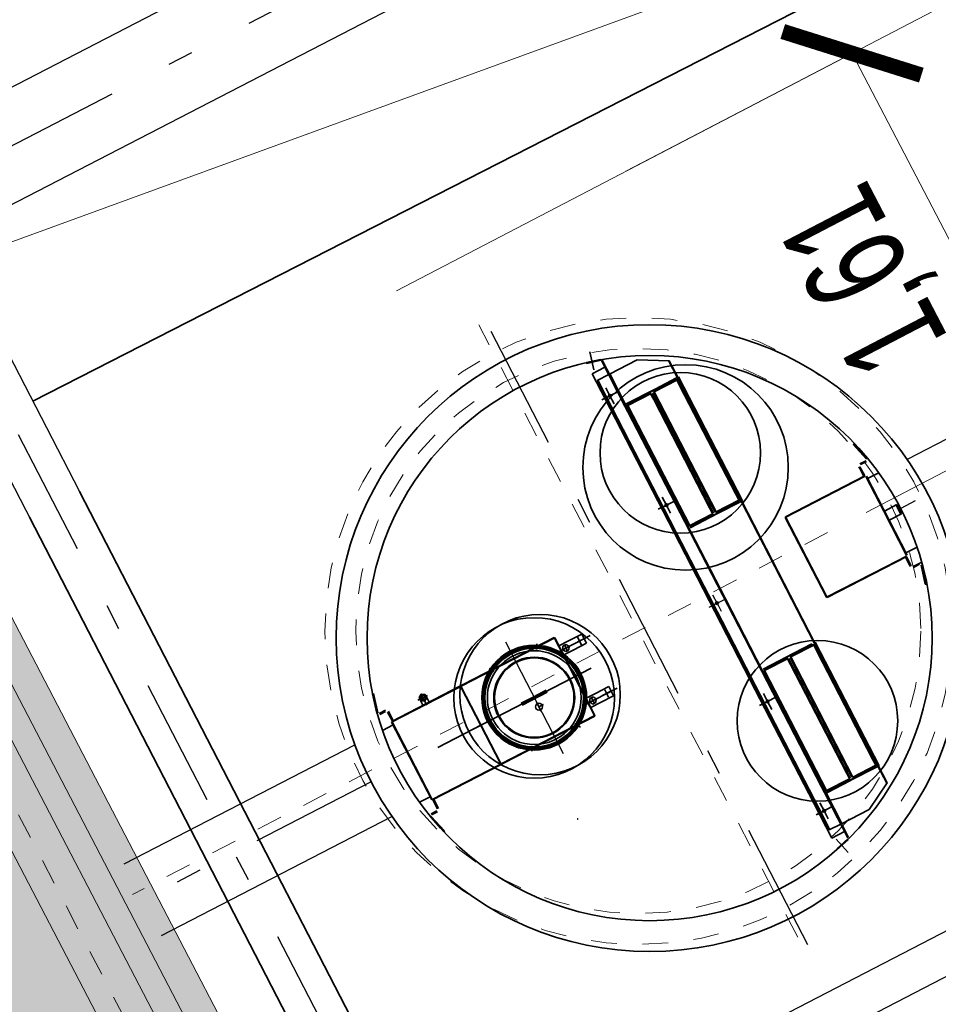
# Model space of a CAD drawing. Header units: metres. Extents: x -535942 to -530626, y -1087729 to -1086275.
# Tile 129 of 247: x -534210.58 to -534207.01, y -1086917.34 to -1086913.51. Entities that reach past the tile are written whole.
import ezdxf

# ---------------------------------------------------------------- set-up
doc = ezdxf.new("R2010")
doc.units = ezdxf.units.M
for name, pattern in [('A_CARA_07', [7, 5, -2]), ('A_CARA_15', [7.6, 5, -1.3, 0, -1.3]), ('ACAD_ISO10W100', [18, 12, -3, 0, -3]), ('DASHDOT', [1, 0.5, -0.25, 0, -0.25]), ('DASHED', [19.05, 12.7, -6.35])]:
    doc.linetypes.add(name, pattern=pattern)
for name, color, linetype in [('18', 7, 'Continuous'), ('_blok SS sítě', 7, 'Continuous'), ('_blok zaměření - nové', 7, 'Continuous'), ('_externi reference', 7, 'Continuous'), ('AG srafy budovy', 21, 'Continuous'), ('PROSPECT_neviditelná', 8, 'DASHED'), ('PROSPECT_osa', 8, 'DASHDOT'), ('Prospect_technologie nová', 150, 'Continuous')]:
    doc.layers.add(name, color=color, linetype=linetype)
doc.layers.add('AG_Demolice', color=7, linetype='Continuous', lineweight=25, true_color=0xff8000)
for name, color, linetype, lineweight in [('AG_koty souradnice značky', 240, 'Continuous', 13), ('AG_SS kanal_déšť', 251, 'G_POTR_626_PN', 13), ('CA_LEHOPL', 93, 'Continuous', 35), ('CA_OSY', 5, 'A_CARA_15', 18), ('CA_POHHRA25', 7, 'Continuous', 25), ('CA_REZY', 1, 'Continuous', 50), ('PROSPECT_nosný systém', 130, 'Continuous', 35), ('PROSPECT_technologie - nová', 150, 'Continuous', 35)]:
    doc.layers.add(name, color=color, linetype=linetype, lineweight=lineweight)
doc.layers.add('AG_revizni oblacek', color=111, linetype='Continuous', plot=False)
doc.styles.add('PM-Poznámka', font='ARIALN.TTF', dxfattribs={"width": 0.8})
doc.linetypes.add('G_POTR_626_PN', pattern='A,0.5,-1,2,-6.5,[8,hpfmlin.shx,S=1,R=0,X=0,Y=0],-6.5,2,-1,0.5', length=20)
doc.dimstyles.new('RP_Poznámkový', dxfattribs={"dimscale": 0, "dimtxt": 2, "dimasz": 2, "dimexe": 0, "dimexo": 5, "dimgap": 0.5, "dimtad": 1, "dimzin": 1, "dimtxsty": 'PM-Poznámka', "dimblk": 'ARCHTICK', "dimcen": 2.5, "dimclrd": 256, "dimclre": 256, "dimclrt": 256, "dimadec": 5, "dimazin": 0, "dimtm": 1e-09, "dimtfac": 1, "dimtmove": 1, "dimatfit": 3, "dimldrblk": 'CLOSEDBLANK', "dimfxl": 10, "dimfxlon": 1, "dimtfill": 1, "dimlwd": 13, "dimlwe": 13, "dimarcsym": 0})

# ---------------------------------------------------------------- blocks, each defined once
blk = doc.blocks.new('kanalizace SS')
at = {"layer": 'AG_SS kanal_déšť', "ltscale": 0.7}
blk.add_line((-534205.8679, -1086912.6433), (-534221.69, -1086918.42), dxfattribs=at)
blk = doc.blocks.new('doměř')
at = {"layer": '18', "color": 252, "linetype": 'Continuous', "lineweight": 13}
blk.add_point((-534208.41, -1086916.623), dxfattribs=at)
blk = doc.blocks.new('Zaměření - zekan')
at = {"layer": '18', "color": 252, "lineweight": 15}
blk.add_point((-534208.41, -1086916.62), dxfattribs=at)
at = {"layer": '_blok zaměření - nové', "lineweight": -3}
blk.add_blockref('doměř', (0, 0), dxfattribs=at)
blk = doc.blocks.new('_ARCHTICK')
at = {"color": 0, "linetype": 'ByBlock', "const_width": 0.15}
blk.add_lwpolyline([(-0.5, -0.5), (0.5, 0.5)], dxfattribs=at)
blk = doc.blocks.new('*D80')
at = {"layer": 'AG_revizni oblacek', "linetype": 'Continuous', "lineweight": 13, "transparency": 16777216}
blk.add_arc((-534367.33, -1086974.04), 37.062, 0, 27.51345, dxfattribs=at)
at = {"layer": 'Defpoints', "color": 0, "transparency": 16777216}
for p in [(-534209.3741, -1086891.7662), (-534367.33, -1086974.04), (-534367.33, -1086974.04), (-534334.536, -1086974.04)]:
    blk.add_point(p, dxfattribs=at)
at = {"layer": 'AG_revizni oblacek', "lineweight": 13, "transparency": 16777216, "xscale": 2, "yscale": 2, "zscale": 2}
for p, rotation in [((-534334.4596, -1086956.919), 117.5134533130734), ((-534330.268, -1086974.04), 270.0000000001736)]:
    blk.add_blockref('_ARCHTICK', p, dxfattribs=dict(at, rotation=rotation))
at = {"layer": 'AG_revizni oblacek', "lineweight": -3, "transparency": 16777216, "insert": (-534329.6781, -1086964.822), "char_height": 2, "attachment_point": 5, "rotation": 283.7567, "style": 'PM-Poznámka', "bg_fill": 3, "box_fill_scale": 1.1, "bg_fill_color": 256, "bg_fill_true_color": 13158600, "bg_fill_transparency": 0}
blk.add_mtext('27,51345°', dxfattribs=at)
at = {"layer": 'Defpoints', "color": 0, "transparency": 16777216}
blk.add_point((-534330.7418, -1086968.1329), dxfattribs=at)
blk = doc.blocks.new('_ClosedBlank')
at = {"color": 0, "linetype": 'ByBlock', "lineweight": -2}
for p, q in [((-1, 0.1667), (0, 0)), ((-1, 0.1667), (-1, -0.1667)), ((0, 0), (-1, -0.1667))]:
    blk.add_line(p, q, dxfattribs=at)
blk = doc.blocks.new('A$Ca185f1d1')
at = {"layer": 'AG srafy budovy', "transparency": 33554559}
h = blk.add_hatch(color=256, dxfattribs=at)
h.dxf.hatch_style = 1
h.paths.add_polyline_path([(-330, -8830), (11830, -8830), (11830, 330), (-330, 330)])
at = {"layer": 'CA_LEHOPL', "color": 240, "lineweight": 13}
for p, q in [((11710, -8705), (11710, 205)), ((11610, -8605), (11610, 105))]:
    blk.add_line(p, q, dxfattribs=at)
at = {"layer": 'CA_OSY', "color": 240, "lineweight": 13}
blk.add_lwpolyline([(0, -8500), (11500, -8500), (11500, 0), (0, 0)], close=True, dxfattribs=at)
at = {"layer": 'CA_POHHRA25', "color": 240, "linetype": 'ACAD_ISO10W100', "lineweight": 13, "ltscale": 0.5}
for p, q in [((13970, -2623.4), (13970, 63.3)), ((14800.6, -1280.1), (11750, -1280.1))]:
    blk.add_line(p, q, dxfattribs=at)
at = {"layer": 'CA_POHHRA25', "color": 240, "lineweight": 13}
blk.add_lwpolyline([(-330, -8830), (11830, -8830), (11830, 330), (-330, 330)], close=True, dxfattribs=at)
blk.add_lwpolyline([(6075, -95), (90, -95), (90, -8405), (11410, -8405), (11410, -95), (8925, -95)], dxfattribs=at)
at = {"layer": 'CA_POHHRA25', "color": 240, "linetype": 'A_CARA_07', "lineweight": 13}
for radius in [1220, 1100]:
    blk.add_circle((13970, -1280.1), radius, dxfattribs=at)
blk = doc.blocks.new('A$C881cb249')
at = {"layer": 'PROSPECT_neviditelná'}
for p, q in [((10.2921, 13.6228), (10.1015, 13.5244)), ((7.0538, 11.9512), (7.9515, 12.4145)), ((7.1983, 11.6713), (8.0959, 12.1346)), ((8.4733, 10.7708), (10.2686, 11.6975))]:
    blk.add_line(p, q, dxfattribs=at)
at = {"layer": 'PROSPECT_nosný systém'}
blk.add_line((6.6979, 13.7513), (17.4298, 19.2362), dxfattribs=at)
at = {"layer": 'PROSPECT_osa'}
for p, q in [((2.652, 12.7007), (17.8814, 20.5619)), ((6.1367, 14.5999), (8.757, 9.5236)), ((9.7149, 11.6358), (8.4825, 14.0232)), ((10.7989, 13.7071), (10.0762, 13.3341)), ((9.3612, 12.965), (9.345, 12.9963)), ((9.3612, 12.965), (9.3299, 12.9488)), ((9.3612, 12.965), (9.3299, 12.9488)), ((9.3612, 12.965), (9.3925, 12.9811)), ((9.3612, 12.965), (9.3773, 12.9337)), ((8.5376, 12.8149), (8.7618, 12.3806)), ((8.0146, 12.2699), (7.126, 11.8112)), ((7.9619, 10.3296), (10.3408, 11.5575))]:
    blk.add_line(p, q, dxfattribs=at)
at = {"layer": 'PROSPECT_technologie - nová'}
for p, q in [((8.9077, 13.9139), (8.8537, 13.9017)), ((8.8816, 13.8742), (8.8659, 13.9436)), ((8.8537, 13.9017), (8.8544, 13.8988)), ((8.9084, 13.911), (8.8544, 13.8988)), ((8.9247, 13.8842), (8.8751, 13.8586)), ((8.9117, 13.9094), (9.0029, 13.7327)), ((9.0056, 13.7341), (8.9144, 13.9108)), ((8.9423, 13.8567), (9.0498, 13.9122)), ((9.2073, 13.8426), (9.1728, 13.9094)), ((9.2109, 13.84), (9.1751, 13.9093)), ((8.8751, 13.8586), (8.945, 13.7233)), ((8.9396, 13.8553), (8.8952, 13.8324)), ((9.0056, 13.7341), (8.9423, 13.8567)), ((9.0055, 13.7385), (8.9441, 13.8576)), ((9.1153, 13.7918), (9.2024, 13.8368)), ((9.1197, 13.7964), (9.2033, 13.8395)), ((9.2041, 13.8422), (9.1206, 13.799)), ((9.2051, 13.8337), (9.2033, 13.8372)), ((9.2073, 13.8426), (9.21, 13.8373)), ((9.2086, 13.8445), (9.2112, 13.8458)), ((9.2086, 13.8445), (9.2223, 13.8178)), ((9.21, 13.8373), (9.2206, 13.8169)), ((9.2112, 13.8458), (9.4598, 13.3642)), ((8.8952, 13.8324), (8.9501, 13.726)), ((8.897, 13.8333), (8.9281, 13.7731)), ((8.9443, 13.7725), (8.9282, 13.8038)), ((9.0077, 13.7408), (9.1206, 13.799)), ((9.1163, 13.7878), (9.2051, 13.8337)), ((9.2051, 13.8337), (9.2171, 13.8106)), ((9.2091, 13.8346), (9.2206, 13.8124)), ((9.2171, 13.8106), (9.4345, 13.3894)), ((9.2223, 13.8178), (9.2206, 13.8169)), ((9.2206, 13.8169), (9.4416, 13.3886)), ((9.2206, 13.8124), (9.438, 13.3912)), ((9.2223, 13.8178), (9.4434, 13.3895)), ((8.9443, 13.7725), (8.913, 13.7563)), ((8.9281, 13.7731), (9.2235, 13.2008)), ((8.9443, 13.7725), (8.9757, 13.7887)), ((8.9443, 13.7725), (8.9605, 13.7412)), ((9.1197, 13.7964), (9.0104, 13.7399)), ((9.0131, 13.7391), (9.1002, 13.784)), ((9.0141, 13.7351), (9.1029, 13.7809)), ((9.1029, 13.7809), (9.1011, 13.7845)), ((9.1029, 13.7809), (9.1149, 13.7578)), ((9.1132, 13.7851), (9.3535, 13.3195)), ((9.1132, 13.7851), (9.1246, 13.7629)), ((9.1163, 13.7878), (9.1145, 13.7913)), ((9.1163, 13.7878), (9.3575, 13.3204)), ((9.1246, 13.7629), (9.3421, 13.3417)), ((8.945, 13.7233), (9.1927, 13.2435)), ((9.1978, 13.2461), (8.9501, 13.726)), ((9.0029, 13.7327), (9.0144, 13.7105)), ((9.0055, 13.7385), (9.0083, 13.7332)), ((9.0056, 13.7341), (9.0171, 13.7118)), ((9.2505, 13.264), (9.0083, 13.7332)), ((9.011, 13.7323), (9.2513, 13.2667)), ((9.0141, 13.7351), (9.0123, 13.7385)), ((9.0141, 13.7351), (9.2554, 13.2677)), ((9.1149, 13.7578), (9.3323, 13.3366)), ((9.0188, 13.7128), (9.0144, 13.7105)), ((9.2355, 13.2822), (9.0144, 13.7105)), ((9.2382, 13.2835), (9.0171, 13.7118)), ((9.1875, 13.6411), (9.191, 13.643)), ((9.0853, 13.5884), (9.0888, 13.5902)), ((9.8911, 13.5829), (9.894, 13.5856)), ((9.8911, 13.5829), (9.9426, 13.5262)), ((9.894, 13.5856), (9.9457, 13.5288)), ((9.9138, 13.4956), (9.9171, 13.4892)), ((9.9415, 13.52), (9.9177, 13.5077)), ((9.9178, 13.4965), (9.9362, 13.461)), ((9.9433, 13.5164), (9.9204, 13.5046)), ((9.0695, 13.4837), (9.0687, 13.4833)), ((9.6271, 13.2992), (9.9381, 13.4597)), ((9.628, 13.3019), (9.9372, 13.4615)), ((9.9326, 13.4591), (9.9171, 13.4892)), ((10.011, 13.3229), (9.9408, 13.4589)), ((10.0311, 13.2883), (9.9426, 13.4598)), ((9.9906, 13.4733), (9.9472, 13.4509)), ((8.5466, 10.17), (6.8793, 13.4001)), ((9.1641, 13.3469), (9.1479, 13.3782)), ((9.4345, 13.3894), (9.4464, 13.3663)), ((9.438, 13.3912), (9.4495, 13.369)), ((9.4434, 13.3895), (9.4416, 13.3886)), ((9.4416, 13.3886), (9.4522, 13.3681)), ((9.4434, 13.3895), (9.4572, 13.3628)), ((9.1641, 13.3469), (9.1327, 13.3307)), ((9.1641, 13.3469), (9.1954, 13.363)), ((9.1641, 13.3469), (9.1802, 13.3155)), ((9.3421, 13.3417), (9.3535, 13.3195)), ((9.4464, 13.3663), (9.3575, 13.3204)), ((9.4473, 13.3623), (9.3603, 13.3173)), ((9.3603, 13.3151), (9.45, 13.3614)), ((9.3627, 13.3141), (9.4527, 13.3605)), ((9.4464, 13.3663), (9.4482, 13.3627)), ((9.4522, 13.3681), (9.4549, 13.3628)), ((9.4549, 13.3628), (9.7398, 12.811)), ((9.4572, 13.3628), (9.4598, 13.3642)), ((9.4572, 13.3628), (9.7411, 12.8128)), ((10.0128, 13.3238), (10.0617, 13.3491)), ((10.0617, 13.3491), (10.0581, 13.3472)), ((10.0765, 13.3117), (10.0581, 13.3472)), ((10.08, 13.3135), (10.0617, 13.3491)), ((8.3519, 10.0695), (6.6846, 13.2996)), ((9.3442, 13.3135), (9.2554, 13.2677)), ((9.2564, 13.2592), (9.3627, 13.3141)), ((9.3603, 13.3151), (9.2572, 13.2619)), ((9.3452, 13.3095), (9.2581, 13.2646)), ((9.3323, 13.3366), (9.3442, 13.3135)), ((9.3442, 13.3135), (9.346, 13.3101)), ((9.3575, 13.3204), (9.3593, 13.3169)), ((9.628, 13.3019), (9.6289, 13.3001)), ((9.7904, 12.9873), (9.628, 13.3019)), ((10.0995, 13.1514), (10.011, 13.3229)), ((10.0311, 13.2883), (10.0128, 13.3238)), ((10.0311, 13.2883), (10.08, 13.3135)), ((9.2399, 13.2845), (9.2355, 13.2822)), ((9.2355, 13.2822), (9.4238, 12.9173)), ((9.3939, 12.9819), (9.2382, 13.2835)), ((9.2554, 13.2677), (9.2571, 13.2642)), ((9.7877, 12.9882), (9.6271, 13.2992)), ((10.1013, 13.1523), (10.0311, 13.2883)), ((9.1927, 13.2435), (9.4906, 12.6663)), ((9.2217, 13.1999), (9.1978, 13.2461)), ((9.3794, 12.8944), (9.2217, 13.1999)), ((9.3812, 12.8953), (9.2235, 13.2008)), ((9.7904, 12.9873), (10.0996, 13.147)), ((10.021, 13.1086), (10.0987, 13.1487)), ((10.1402, 13.1836), (10.0967, 13.1612)), ((10.1169, 13.1109), (10.0985, 13.1464)), ((9.7877, 12.9882), (10.021, 13.1086)), ((10.095, 13.1446), (10.0986, 13.1376)), ((10.0986, 13.1376), (10.1083, 13.1188)), ((10.1138, 13.1081), (10.1083, 13.1188)), ((10.1479, 13.1201), (10.125, 13.1083)), ((10.1497, 13.1166), (10.1259, 13.1043)), ((10.1572, 13.1249), (10.1479, 13.1201)), ((10.1718, 13.039), (10.1555, 13.1139)), ((10.1594, 13.1147), (10.1572, 13.1249)), ((10.1757, 13.0399), (10.1593, 13.1149)), ((10.1718, 13.039), (10.1757, 13.0399)), ((9.3939, 12.9819), (9.5381, 12.7024)), ((9.7895, 12.9891), (9.7904, 12.9873)), ((9.5138, 12.743), (9.4238, 12.9173)), ((9.4238, 12.9173), (9.5355, 12.701)), ((9.3794, 12.8944), (9.4719, 12.7152)), ((9.3812, 12.8953), (9.4737, 12.7161)), ((8.7833, 12.8186), (8.8348, 12.8452)), ((8.8532, 12.8097), (8.8348, 12.8452)), ((8.7299, 12.8304), (8.3647, 12.6419)), ((8.7272, 12.8313), (8.3753, 12.6497)), ((8.6587, 12.7885), (8.6595, 12.8065)), ((8.885, 12.5256), (8.7272, 12.8313)), ((8.8859, 12.5283), (8.7299, 12.8304)), ((8.7379, 12.7727), (8.8672, 12.8395)), ((8.746, 12.7994), (8.7833, 12.8186)), ((8.7736, 12.8046), (8.7612, 12.7983)), ((8.7798, 12.7775), (8.7661, 12.804)), ((8.7852, 12.7971), (8.7736, 12.8046)), ((8.8532, 12.8097), (8.8016, 12.7831)), ((8.8426, 12.8267), (8.8098, 12.8098)), ((8.8338, 12.8036), (8.8186, 12.833)), ((9.7304, 12.8073), (9.6279, 12.7544)), ((9.6306, 12.7535), (9.7296, 12.8046)), ((9.7349, 12.8051), (9.6479, 12.7602)), ((9.7377, 12.802), (9.6488, 12.7561)), ((9.7377, 12.802), (9.7358, 12.8056)), ((9.7496, 12.7789), (9.7377, 12.802)), ((9.7398, 12.811), (9.7425, 12.8057)), ((9.7411, 12.8128), (9.7438, 12.8142)), ((9.7411, 12.8128), (9.7549, 12.7861)), ((9.7531, 12.7807), (9.7417, 12.803)), ((9.7425, 12.8057), (9.7531, 12.7852)), ((9.7438, 12.8142), (9.9924, 12.3325)), ((8.7643, 12.7638), (8.746, 12.7994)), ((8.7568, 12.7824), (8.789, 12.7991)), ((8.7612, 12.7983), (8.7606, 12.7844)), ((8.7606, 12.7844), (8.7723, 12.7769)), ((8.8016, 12.7831), (8.7643, 12.7638)), ((8.7723, 12.7769), (8.7846, 12.7833)), ((8.7846, 12.7833), (8.7852, 12.7971)), ((9.967, 12.3577), (9.7496, 12.7789)), ((9.7549, 12.7861), (9.7531, 12.7852)), ((9.7531, 12.7852), (9.926, 12.4503)), ((9.9706, 12.3595), (9.7531, 12.7807)), ((9.7549, 12.7861), (9.9759, 12.3578)), ((9.5403, 12.7091), (9.6327, 12.7568)), ((9.6336, 12.7551), (9.543, 12.7083)), ((9.6328, 12.7524), (9.5457, 12.7074)), ((9.6355, 12.7493), (9.5466, 12.7034)), ((9.6355, 12.7493), (9.6336, 12.7528)), ((9.6474, 12.7262), (9.6355, 12.7493)), ((9.8861, 12.2878), (9.6457, 12.7534)), ((9.6572, 12.7312), (9.6457, 12.7534)), ((9.6488, 12.7561), (9.647, 12.7596)), ((9.8648, 12.305), (9.6474, 12.7262)), ((9.8901, 12.2887), (9.6488, 12.7561)), ((9.8746, 12.31), (9.6572, 12.7312)), ((8.8719, 12.7124), (8.4276, 12.4831)), ((8.489, 12.7009), (8.4738, 12.7106)), ((8.8491, 12.7007), (8.819, 12.6851)), ((8.8194, 12.6853), (8.8354, 12.6936)), ((8.82, 12.7025), (8.8338, 12.6757)), ((9.4719, 12.7152), (9.4957, 12.669)), ((9.7765, 12.1295), (9.4737, 12.7161)), ((9.5355, 12.701), (9.768, 12.2505)), ((9.5381, 12.7024), (9.7707, 12.2519)), ((9.5408, 12.7015), (9.783, 12.2324)), ((9.7839, 12.235), (9.5435, 12.7007)), ((9.5466, 12.7034), (9.5448, 12.7069)), ((9.7879, 12.236), (9.5466, 12.7034)), ((8.3753, 12.6497), (8.0954, 12.5052)), ((9.4906, 12.6663), (9.7383, 12.1865)), ((9.4957, 12.669), (9.7434, 12.1891)), ((9.5514, 12.6811), (9.5469, 12.6788)), ((8.0241, 12.6136), (8.0202, 12.6127)), ((8.0202, 12.6127), (8.0366, 12.5377)), ((8.0241, 12.6136), (8.0404, 12.5387)), ((8.0946, 12.5025), (8.3611, 12.6401)), ((8.0954, 12.5052), (8.3602, 12.6419)), ((8.2019, 12.5983), (8.2098, 12.6106)), ((8.2098, 12.6106), (8.2244, 12.6099)), ((8.2244, 12.6099), (8.2311, 12.5969)), ((8.3656, 12.6401), (8.3638, 12.6437)), ((8.518, 12.3407), (8.3638, 12.6392)), ((8.3647, 12.6419), (8.3642, 12.6417)), ((8.5197, 12.3416), (8.3656, 12.6401)), ((8.7004, 12.6194), (8.6027, 12.5689)), ((8.6479, 12.6013), (8.6967, 12.6265)), ((8.8434, 12.5683), (8.9727, 12.6351)), ((8.8515, 12.595), (8.8888, 12.6142)), ((8.8888, 12.6142), (8.9403, 12.6409)), ((8.9481, 12.6224), (8.9153, 12.6055)), ((8.9393, 12.5992), (8.9241, 12.6286)), ((8.9587, 12.6053), (8.9403, 12.6409)), ((9.5583, 12.5831), (9.5421, 12.6144)), ((8.2086, 12.5853), (8.2019, 12.5983)), ((8.2045, 12.5914), (8.2165, 12.5683)), ((8.2076, 12.593), (8.2081, 12.603)), ((8.2161, 12.5876), (8.2076, 12.593)), ((8.2081, 12.603), (8.217, 12.6076)), ((8.2232, 12.5846), (8.2086, 12.5853)), ((8.217, 12.6076), (8.2254, 12.6022)), ((8.2311, 12.5969), (8.2232, 12.5846)), ((8.2254, 12.6022), (8.2249, 12.5922)), ((8.2285, 12.6038), (8.2407, 12.5802)), ((8.6479, 12.6013), (8.599, 12.5761)), ((8.6681, 12.5622), (8.6591, 12.5795)), ((8.8698, 12.5594), (8.8515, 12.595)), ((8.8623, 12.5781), (8.8945, 12.5947)), ((8.8667, 12.5939), (8.8661, 12.58)), ((8.8661, 12.58), (8.8777, 12.5725)), ((8.8791, 12.6002), (8.8667, 12.5939)), ((8.9071, 12.5787), (8.8698, 12.5594)), ((8.8852, 12.5731), (8.8715, 12.5997)), ((8.8777, 12.5725), (8.8901, 12.5789)), ((8.8907, 12.5927), (8.8791, 12.6002)), ((8.8901, 12.5789), (8.8907, 12.5927)), ((8.9587, 12.6053), (8.9071, 12.5787)), ((9.5583, 12.5831), (9.527, 12.5669)), ((9.5583, 12.5831), (9.5896, 12.5993)), ((9.5583, 12.5831), (9.5745, 12.5518)), ((8.0462, 12.536), (8.07, 12.5483)), ((8.048, 12.5325), (8.071, 12.5443)), ((8.079, 12.5417), (8.0974, 12.5062)), ((8.0821, 12.5445), (8.0876, 12.5338)), ((8.0928, 12.5239), (8.0876, 12.5338)), ((8.6681, 12.5622), (8.6854, 12.5711)), ((8.6681, 12.5622), (8.677, 12.5449)), ((8.1009, 12.508), (8.0928, 12.5239)), ((8.0946, 12.5025), (8.2505, 12.2004)), ((8.0963, 12.5034), (8.0954, 12.5052)), ((8.0963, 12.5034), (8.2523, 12.2013)), ((8.2747, 12.4042), (8.4797, 12.51)), ((8.48, 12.5101), (8.464, 12.5019)), ((8.8859, 12.5283), (8.5207, 12.3398)), ((8.885, 12.5256), (8.5331, 12.344)), ((8.1003, 12.4914), (8.0591, 12.4701)), ((8.8104, 12.4945), (8.8256, 12.4848)), ((8.8104, 12.4945), (8.8298, 12.4821)), ((9.8118, 12.4317), (9.8153, 12.4336)), ((9.9345, 12.4338), (9.9742, 12.3569)), ((8.6407, 12.4069), (8.6399, 12.389)), ((8.6407, 12.4069), (8.64, 12.392)), ((9.7096, 12.379), (9.7131, 12.3808)), ((8.5331, 12.344), (8.2532, 12.1995)), ((8.5197, 12.3416), (8.5216, 12.338)), ((9.9789, 12.3346), (9.967, 12.3577)), ((9.982, 12.3373), (9.9706, 12.3595)), ((9.9759, 12.3578), (9.9742, 12.3569)), ((9.9742, 12.3569), (9.9847, 12.3365)), ((9.9759, 12.3578), (9.9897, 12.3312)), ((8.5171, 12.338), (8.2523, 12.2013)), ((8.2532, 12.1995), (8.518, 12.3362)), ((8.5207, 12.3398), (8.5202, 12.3396)), ((9.8767, 12.2819), (9.8648, 12.305)), ((9.8861, 12.2878), (9.8746, 12.31)), ((9.875, 12.272), (9.9853, 12.3289)), ((9.8759, 12.2747), (9.9826, 12.3297)), ((9.8901, 12.2887), (9.9789, 12.3346)), ((9.8928, 12.2856), (9.9799, 12.3306)), ((9.9789, 12.3346), (9.9808, 12.3311)), ((9.9875, 12.3311), (9.9847, 12.3365)), ((9.9874, 12.3356), (10.0232, 12.2663)), ((9.9875, 12.3311), (10.022, 12.2643)), ((9.9897, 12.3312), (9.9924, 12.3325)), ((9.7879, 12.236), (9.8767, 12.2819)), ((9.7889, 12.2275), (9.8813, 12.2752)), ((9.8804, 12.277), (9.7897, 12.2302)), ((9.7906, 12.2329), (9.8777, 12.2778)), ((9.8767, 12.2819), (9.8786, 12.2783)), ((9.8901, 12.2887), (9.8919, 12.2853)), ((9.7725, 12.2528), (9.768, 12.2505)), ((9.7795, 12.2283), (9.768, 12.2505)), ((9.7822, 12.2297), (9.7707, 12.2519)), ((9.7795, 12.2283), (9.8707, 12.0516)), ((9.7822, 12.2297), (9.8734, 12.0529)), ((9.7858, 12.227), (9.783, 12.2324)), ((9.7858, 12.227), (9.8472, 12.1079)), ((9.7879, 12.236), (9.7897, 12.2325)), ((8.2448, 12.2115), (8.2036, 12.1902)), ((8.2505, 12.2004), (8.2523, 12.2013)), ((8.2532, 12.1995), (8.2523, 12.2013)), ((8.2552, 12.2005), (8.2587, 12.2023)), ((8.2735, 12.165), (8.2552, 12.2005)), ((8.2587, 12.2023), (8.2669, 12.1865)), ((9.7434, 12.1891), (9.7747, 12.1286)), ((9.778, 12.1575), (9.7618, 12.1888)), ((8.248, 12.145), (8.2709, 12.1569)), ((8.2498, 12.1415), (8.2737, 12.1538)), ((8.2669, 12.1865), (8.272, 12.1766)), ((8.2775, 12.1659), (8.272, 12.1766)), ((9.7383, 12.1865), (9.8081, 12.0512)), ((9.778, 12.1575), (9.7467, 12.1413)), ((9.778, 12.1575), (9.8093, 12.1736)), ((9.778, 12.1575), (9.7942, 12.1261)), ((9.8191, 12.1515), (9.8428, 12.1056)), ((9.8455, 12.107), (9.953, 12.1625)), ((8.2973, 12.0759), (8.2456, 12.1327)), ((8.3003, 12.0786), (8.2487, 12.1352)), ((9.7984, 12.0827), (9.7747, 12.1286)), ((9.8001, 12.0836), (9.7765, 12.1295)), ((8.3003, 12.0786), (8.2973, 12.0759)), ((9.8428, 12.1056), (9.7984, 12.0827)), ((9.8577, 12.0768), (9.8081, 12.0512)), ((9.8245, 12.0474), (9.8721, 11.9944)), ((9.87, 12.048), (9.8289, 12.011)), ((9.8721, 12.0457), (9.8309, 12.0087)), ((9.8309, 12.0087), (9.8289, 12.011))]:
    blk.add_line(p, q, dxfattribs=at)
at = {"layer": 'PROSPECT_technologie - nová', "ltscale": 4}
for p, q in [((9.0498, 13.9122), (9.1751, 13.9093)), ((9.3473, 13.3162), (9.107, 13.7819)), ((9.3416, 12.9549), (9.312, 13.0123)), ((9.8798, 12.2846), (9.6395, 12.7502)), ((9.953, 12.1625), (10.0232, 12.2663))]:
    blk.add_line(p, q, dxfattribs=at)
at = {"layer": 'PROSPECT_technologie - nová', "ltscale": 0.034}
blk.add_line((8.2315, 12.5687), (8.2086, 12.613), dxfattribs=at)
at = {"layer": 'PROSPECT_technologie - nová', "ltscale": 0.027}
blk.add_line((8.234, 12.6066), (8.1969, 12.5874), dxfattribs=at)
at = {"layer": 'PROSPECT_technologie - nová'}
for centre, radius in [((9.0987, 12.8295), 1.22), ((9.0987, 12.8295), 1.1), ((8.9443, 13.7725), 0.00525), ((9.1641, 13.3469), 0.00525), ((9.3612, 12.965), 0.00525), ((8.6497, 12.5977), 0.204), ((8.6497, 12.5977), 0.202), ((8.6497, 12.5977), 0.2), ((8.6497, 12.5977), 0.196), ((8.6497, 12.5977), 0.192), ((8.6589, 12.7935), 0.006), ((8.6497, 12.5977), 0.1575), ((8.6497, 12.5977), 0.1545), ((8.4848, 12.7036), 0.006), ((8.8239, 12.6876), 0.006), ((8.6681, 12.5622), 0.0135), ((9.5583, 12.5831), 0.00525), ((8.4755, 12.5078), 0.006), ((8.8146, 12.4918), 0.006), ((8.6405, 12.4019), 0.006), ((9.778, 12.1575), 0.00525)]:
    blk.add_circle(centre, radius, dxfattribs=at)
at = {"layer": 'PROSPECT_technologie - nová', "ltscale": 2}
for centre, radius in [((9.2388, 13.4938), 0.4), ((9.2182, 13.5506), 0.3125), ((8.6722, 12.6093), 0.3125), ((8.6494, 12.5964), 0.3125), ((9.7523, 12.5074), 0.3125)]:
    blk.add_circle(centre, radius, dxfattribs=at)
at = {"layer": 'PROSPECT_technologie - nová', "ltscale": 4}
blk.add_circle((8.6497, 12.5977), 0.1825, dxfattribs=at)
at = {"layer": 'Prospect_technologie nová'}
for p, q in [((6.368, 14.3904), (17.4763, 20.1243)), ((6.5204, 14.9259), (12.1417, 17.8276)), ((6.234, 14.6501), (7.2405, 12.7001)), ((6.0393, 14.5496), (7.0458, 12.5997))]:
    blk.add_line(p, q, dxfattribs=at)
blk = doc.blocks.new('*D179')
at = {"layer": 'AG_koty souradnice značky', "linetype": 'Continuous', "lineweight": 13, "transparency": 16777216}
for p, q in [((-534207.2865, -1086915.4282), (-534206.5975, -1086915.0693)), ((-534204.6965, -1086918.7189), (-534206.5975, -1086915.0693)), ((-534205.3856, -1086919.0778), (-534204.6965, -1086918.7189))]:
    blk.add_line(p, q, dxfattribs=at)
at = {"layer": 'Defpoints', "color": 0, "transparency": 16777216}
for p in [(-534206.5975, -1086915.0693), (-534208.1734, -1086915.8901), (-534206.2725, -1086919.5397)]:
    blk.add_point(p, dxfattribs=at)
at = {"layer": 'AG_koty souradnice značky', "lineweight": 13, "transparency": 16777216, "xscale": 0.4, "yscale": 0.4, "zscale": 0.4}
for p, rotation in [((-534206.5975, -1086915.0693), 117.51345), ((-534204.6965, -1086918.7189), 297.51345)]:
    blk.add_blockref('_ARCHTICK', p, dxfattribs=dict(at, rotation=rotation))
at = {"layer": 'AG_koty souradnice značky', "transparency": 16777216, "insert": (-534205.9489, -1086917.0513), "char_height": 0.4, "attachment_point": 5, "rotation": 117.5134, "style": 'PM-Poznámka', "bg_fill": 3, "box_fill_scale": 1.1, "bg_fill_color": 256, "bg_fill_true_color": 13158600, "bg_fill_transparency": 0}
blk.add_mtext('4,12', dxfattribs=at)
blk = doc.blocks.new('*D180')
at = {"layer": 'AG_koty souradnice značky', "linetype": 'Continuous', "lineweight": 13, "transparency": 16777216}
for p, q in [((-534209.1151, -1086914.5652), (-534207.3413, -1086913.6413)), ((-534206.5975, -1086915.0693), (-534207.3413, -1086913.6413)), ((-534207.2865, -1086915.4282), (-534206.5975, -1086915.0693))]:
    blk.add_line(p, q, dxfattribs=at)
at = {"layer": 'Defpoints', "color": 0, "transparency": 16777216}
for p in [(-534207.3413, -1086913.6413), (-534210.8152, -1086915.4507), (-534208.1734, -1086915.8901)]:
    blk.add_point(p, dxfattribs=at)
at = {"layer": 'AG_koty souradnice značky', "lineweight": 13, "transparency": 16777216, "xscale": 0.4, "yscale": 0.4, "zscale": 0.4}
for p, rotation in [((-534207.3413, -1086913.6413), 117.51345), ((-534206.5975, -1086915.0693), 297.51345)]:
    blk.add_blockref('_ARCHTICK', p, dxfattribs=dict(at, rotation=rotation))
at = {"layer": 'AG_koty souradnice značky', "transparency": 16777216, "insert": (-534207.2713, -1086914.5125), "char_height": 0.4, "attachment_point": 5, "rotation": 117.5134, "style": 'PM-Poznámka', "bg_fill": 3, "box_fill_scale": 1.1, "bg_fill_color": 256, "bg_fill_true_color": 13158600, "bg_fill_transparency": 0}
blk.add_mtext('1,61', dxfattribs=at)
blk = doc.blocks.new('*D181')
at = {"layer": 'AG_koty souradnice značky', "linetype": 'Continuous', "lineweight": 13, "transparency": 16777216}
for p, q in [((-534208.2222, -1086914.1001), (-534206.4484, -1086913.1762)), ((-534202.2169, -1086921.3002), (-534206.4484, -1086913.1762)), ((-534203.9907, -1086922.2242), (-534202.2169, -1086921.3002))]:
    blk.add_line(p, q, dxfattribs=at)
at = {"layer": 'Defpoints', "color": 0, "transparency": 16777216}
for p in [(-534206.4484, -1086913.1762), (-534210.8152, -1086915.4507), (-534206.5837, -1086923.5748)]:
    blk.add_point(p, dxfattribs=at)
at = {"layer": 'AG_koty souradnice značky', "lineweight": 13, "transparency": 16777216, "xscale": 0.4, "yscale": 0.4, "zscale": 0.4}
for p, rotation in [((-534206.4484, -1086913.1762), 117.51345), ((-534202.2169, -1086921.3002), 297.51345)]:
    blk.add_blockref('_ARCHTICK', p, dxfattribs=dict(at, rotation=rotation))
at = {"layer": 'AG_koty souradnice značky', "transparency": 16777216, "insert": (-534204.6345, -1086917.3955), "char_height": 0.4, "attachment_point": 5, "rotation": 117.5134, "style": 'PM-Poznámka', "bg_fill": 3, "box_fill_scale": 1.1, "bg_fill_color": 256, "bg_fill_true_color": 13158600, "bg_fill_transparency": 0}
blk.add_mtext('9,16', dxfattribs=at)
blk = doc.blocks.new('*D182')
at = {"layer": 'AG_koty souradnice značky', "linetype": 'Continuous', "lineweight": 13, "transparency": 16777216}
for p, q in [((-534206.4484, -1086913.1762), (-534208.1041, -1086909.9975)), ((-534208.2222, -1086914.1001), (-534206.4484, -1086913.1762))]:
    blk.add_line(p, q, dxfattribs=at)
at = {"layer": 'Defpoints', "color": 0, "transparency": 16777216}
for p in [(-534208.1041, -1086909.9975), (-534208.8, -1086910.36), (-534210.8152, -1086915.4507)]:
    blk.add_point(p, dxfattribs=at)
at = {"layer": 'AG_koty souradnice značky', "lineweight": 13, "transparency": 16777216, "xscale": 0.4, "yscale": 0.4, "zscale": 0.4}
for p, rotation in [((-534208.1041, -1086909.9975), 117.51345), ((-534206.4484, -1086913.1762), 297.51345)]:
    blk.add_blockref('_ARCHTICK', p, dxfattribs=dict(at, rotation=rotation))
at = {"layer": 'AG_koty souradnice značky', "transparency": 16777216, "insert": (-534207.5781, -1086911.7441), "char_height": 0.4, "attachment_point": 5, "rotation": 117.5134, "style": 'PM-Poznámka', "bg_fill": 3, "box_fill_scale": 1.1, "bg_fill_color": 256, "bg_fill_true_color": 13158600, "bg_fill_transparency": 0}
blk.add_mtext('3,58', dxfattribs=at)

msp = doc.modelspace()

# ---------------------------------------------------------------- block references
at = {"layer": '_blok SS sítě'}
msp.add_blockref('kanalizace SS', (0, 0), dxfattribs=at)
at = {"layer": '_blok zaměření - nové', "linetype": 'ByBlock'}
msp.add_blockref('Zaměření - zekan', (0, 0), dxfattribs=at)

# ---------------------------------------------------------------- next in the draw order: dimensions: what is measured, and where the dimension line sits
at = {"layer": 'AG_revizni oblacek', "color": 30, "lineweight": -3, "true_color": 0xf8991e}
dim = msp.add_angular_dim_2l(base=(-534330.74177, -1086968.13291), line1=((-534367.32998, -1086974.04001), (-534209.37411, -1086891.76624)), line2=((-534367.33, -1086974.04), (-534334.53597, -1086974.04)), dimstyle='RP_Poznámkový', override={"dimscale": 0}, dxfattribs=at)
dim.commit()
dim.dimension.update_dxf_attribs({"geometry": '*D80', "text_midpoint": (-534329.67806, -1086964.82195)})

# ---------------------------------------------------------------- next in the draw order: hatches: boundary and pattern name
at = {"layer": 'AG_Demolice', "lineweight": -3}
h = msp.add_hatch(dxfattribs=at)
h.set_pattern_fill('ANSI31', color=253, scale=0.3)
h.set_pattern_definition([(72.51345, (0, 0), (-0.9084826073, 0.28620901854), [])])
edge = h.paths.add_edge_path()
edge.add_line((-534348.8412, -1086934.3024), (-534347.9682, -1086936.4382))
edge.add_line((-534347.9682, -1086936.4382), (-534319.4783, -1086924.5916))
edge.add_line((-534319.4783, -1086924.5916), (-534274.7513, -1086905.1667))
edge.add_line((-534274.7513, -1086905.1667), (-534233.1246, -1086875.6246))
edge.add_line((-534233.1246, -1086875.6246), (-534152.5991, -1086830.9892))
edge.add_line((-534152.5991, -1086830.9892), (-534105.7576, -1086810.7667))
edge.add_line((-534105.7576, -1086810.7667), (-534106.6685, -1086808.6567))
edge.add_line((-534106.6685, -1086808.6567), (-534153.6142, -1086828.9241))
edge.add_line((-534153.6142, -1086828.9241), (-534203.7316, -1086856.7044))
edge.add_line((-534203.7316, -1086856.7044), (-534235.3314, -1086874.3488))
edge.add_line((-534235.3314, -1086874.3488), (-534275.8867, -1086903.1542))
edge.add_line((-534275.8867, -1086903.1542), (-534320.3773, -1086922.4764))
edge.add_line((-534320.3773, -1086922.4764), (-534348.8377, -1086934.311))

# ---------------------------------------------------------------- next in the draw order: block references
at = {"layer": 'CA_REZY', "xscale": 0.001, "yscale": 0.001, "zscale": 0.001, "rotation": 27.51344999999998}
msp.add_blockref('A$Ca185f1d1', (-534221.1548, -1086921.2084), dxfattribs=at)

# ---------------------------------------------------------------- next in the draw order: block references
at = {"layer": '_externi reference'}
msp.add_blockref('A$C881cb249', (-534217.2282, -1086928.747), dxfattribs=at)

# ---------------------------------------------------------------- next in the draw order: dimensions: what is measured, and where the dimension line sits
at = {"layer": 'AG_koty souradnice značky'}
dim = msp.add_linear_dim(base=(-534206.5975, -1086915.06928), p1=(-534206.27248, -1086919.53973), p2=(-534208.17344, -1086915.89013), angle=117.51345, dimstyle='RP_Poznámkový', dxfattribs=at)
dim.commit()
dim.dimension.update_dxf_attribs({"geometry": '*D179', "text_midpoint": (-534205.94891, -1086917.05132)})

# ---------------------------------------------------------------- next in the draw order: dimensions: what is measured, and where the dimension line sits
dim = msp.add_linear_dim(base=(-534207.3413, -1086913.6413), p1=(-534208.1734, -1086915.8901), p2=(-534210.8152, -1086915.4507), angle=117.5135, dimstyle='RP_Poznámkový', dxfattribs=at)
dim.commit()
dim.dimension.update_dxf_attribs({"geometry": '*D180', "text_midpoint": (-534207.2713, -1086914.5125)})

# ---------------------------------------------------------------- next in the draw order: dimensions: what is measured, and where the dimension line sits
dim = msp.add_linear_dim(base=(-534206.4484, -1086913.1762), p1=(-534206.5837, -1086923.5748), p2=(-534210.8152, -1086915.4507), angle=117.5135, dimstyle='RP_Poznámkový', dxfattribs=at)
dim.commit()
dim.dimension.update_dxf_attribs({"geometry": '*D181', "text_midpoint": (-534204.6345, -1086917.3955)})

# ---------------------------------------------------------------- next in the draw order: dimensions: what is measured, and where the dimension line sits
dim = msp.add_linear_dim(base=(-534208.1041, -1086909.9975), p1=(-534210.8152, -1086915.4507), p2=(-534208.8, -1086910.36), angle=117.5135, dimstyle='RP_Poznámkový', dxfattribs=at)
dim.commit()
dim.dimension.update_dxf_attribs({"geometry": '*D182', "text_midpoint": (-534207.5781, -1086911.7441)})

doc.saveas('drawing.dxf')
